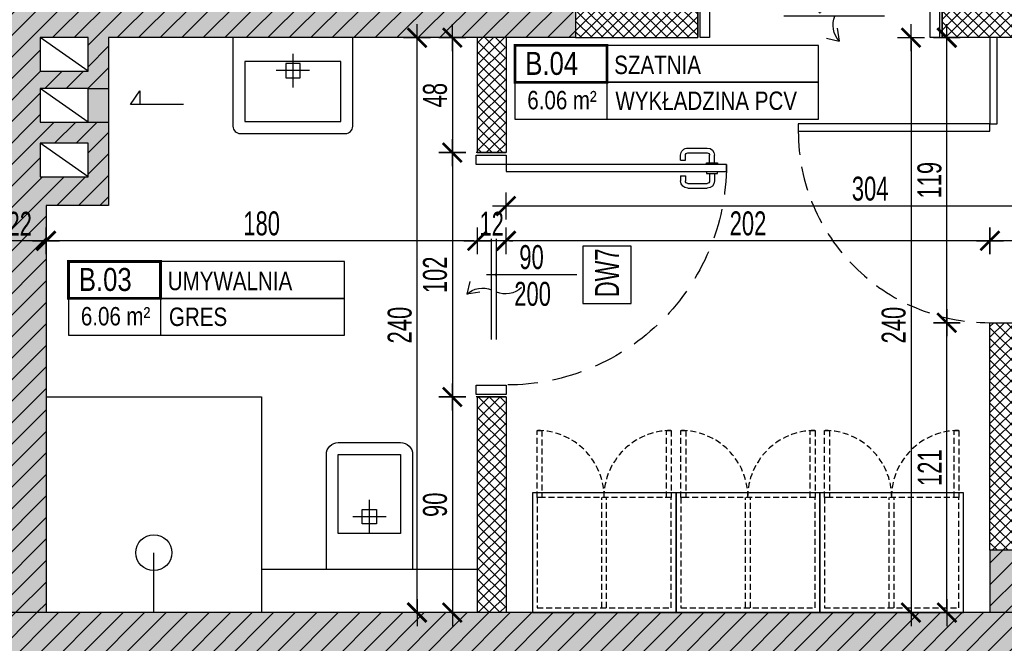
# Model space of a CAD drawing. Header units: millimetres. Extents: x 99331 to 130831, y -7610 to 25890.
# Tile 83 of 101: x 127002 to 127413, y 20776 to 21037. Entities that reach past the tile are written whole.
import ezdxf
from ezdxf.enums import TextEntityAlignment as Align

# ---------------------------------------------------------------- set-up
doc = ezdxf.new("R2010")
doc.units = ezdxf.units.MM
doc.linetypes.add('DASHED', pattern=[0.75, 0.5, -0.25])
doc.layers.get('DEFPOINTS').update_dxf_attribs({"lineweight": 9})
for name, color, linetype in [('_HSA_HATCH_WYPEŁNIENIA_PRZEGRÓD', 205, 'Continuous'), ('_HSA_OPIS', 43, 'Continuous'), ('_HSA_OPIS_STOLARKA_WEWNĘTRZNA', 43, 'Continuous'), ('_HSA_SANITARNE', 133, 'Continuous'), ('_HSA_STOLARKA_WEWNĘTRZNA', 132, 'Continuous'), ('_HSA_WIDOKOWE_CIENKIE', 8, 'Continuous'), ('_HSA_WYM_50', 141, 'Continuous'), ('_HSA_WYPOSAŻENIE', 193, 'Continuous'), ('_HSA_ŚCIANY_CIENKIE', 2, 'Continuous'), ('_HSA_ŚCIANY_DZIAŁOWE', 6, 'Continuous'), ('_HSA_ŚCIANY_KONSTRUKCYJNE', 3, 'Continuous'), ('_HSA_ŚCIANY_MUROWANE', 4, 'Continuous')]:
    doc.layers.add(name, color=color, linetype=linetype)
doc.layers.add('_HSA_OPIS_STOLARKA_ZEWNĘTRZNA_POMOC', color=7, linetype='Continuous', true_color=0x6cc7f4, plot=False)
doc.styles.add('Arial', font='Arial.ttf')
doc.styles.add('ARIAL_50', font='Arial Narrow.ttf', dxfattribs={"width": 0.8, "height": 10})
doc.dimstyles.new('WYM_WEWN_50', dxfattribs={"dimscale": 0.7, "dimtxt": 10, "dimasz": 2, "dimexe": 10, "dimexo": 0, "dimgap": 3, "dimtad": 1, "dimdec": 1, "dimrnd": 1e-05, "dimtxsty": 'ARIAL_50', "dimblk": 'Wym-03', "dimcen": 0, "dimdle": 10, "dimse1": 1, "dimse2": 1, "dimclrt": 256, "dimazin": 2, "dimtfac": 1, "dimtdec": 1, "dimtix": 1, "dimtmove": 2, "dimatfit": 0, "dimfxl": 1, "dimtolj": 1, "dimtzin": 0, "dimarcsym": 0})
pattern_1 = [(45, (40000, 0), (-2.24506403, 2.24506403), []), (135, (40000, 0), (-2.24506403, -2.24506403), [])]
pattern_2 = [(45, (40000, 0), (-4.49012806, 4.49012806), [])]

# ---------------------------------------------------------------- blocks, each defined once
blk = doc.blocks.new('*U96')
blk.add_line((1, 0.4), (1, -0.4))
at = {"const_width": 0.03}
blk.add_lwpolyline([(0, 0), (1, 0), (1, 0.4), (0, 0.4)], close=True, dxfattribs=at)
for points in [[(1, 0), (3.3, 0), (3.3, 0.4), (1, 0.4)], [(0, -0.4), (3.3, -0.4), (3.3, 0), (0, 0)]]:
    blk.add_lwpolyline(points, close=True)
at = {"style": 'Arial', "width": 0.8}
blk.add_attdef('NR', text='', height=0.25, dxfattribs=at).set_placement((0.4, 0.08), align=Align.CENTER)
for tag, p in [('NAZWA', (1.079, 0.089)), ('0000', (0.03, -0.291)), ('WYK', (1.092, -0.301))]:
    blk.add_attdef(tag, p, '', height=0.2, dxfattribs=at)
blk = doc.blocks.new('srol')
for p, q in [((0, -15), (0, -29)), ((-7, -22), (7, -22))]:
    blk.add_line(p, q)
blk.add_lwpolyline([(-18, -48), (-18, 0), (18, 0), (18, -48, -0.414214), (13, -53), (-13, -53, -0.414214)], format="xyb", close=True)
for points in [[(-13, -48), (-13, -15), (13, -15), (13, -48)], [(-3, -19), (3, -19), (3, -25), (-3, -25)]]:
    blk.add_lwpolyline(points, close=True)
blk = doc.blocks.new('*U53')
for p, q in [((93.27, 87), (90.17, 87)), ((93.27, 88.25), (94.07, 88.25)), ((93.27, 83.75), (93.27, 88.25)), ((97.8, 88.25), (97, 88.25)), ((97.8, 83.75), (97.8, 88.25)), ((97.8, 87), (100.9, 87)), ((87.17, 75.86), (87.17, 84)), ((89.17, 75.86), (89.17, 84)), ((93.27, 85), (90.17, 85)), ((94.07, 83.75), (93.27, 83.75)), ((97, 83.75), (97.8, 83.75)), ((97.8, 85), (100.9, 85)), ((101.9, 75.86), (101.9, 84)), ((103.9, 75.86), (103.9, 84)), ((92.27, 74.86), (90.17, 74.86)), ((92.27, 72.86), (92.27, 74.86)), ((98.8, 72.86), (98.8, 74.86)), ((98.8, 74.86), (100.9, 74.86)), ((92.27, 72.86), (90.17, 72.86)), ((98.8, 72.86), (100.9, 72.86)), ((90.07, 33), (90.07, 7)), ((94.07, 33), (90.07, 33)), ((94.07, 7), (90.07, 7)), ((24, -4), (66, -4)), ((24, -6), (66, -6)), ((43.73, -10.98), (42.87, -16.41)), ((48.23, -15.17), (42.87, -16.41))]:
    blk.add_line(p, q)
at = {"linetype": 'DASHED'}
blk.add_line((74.27, 0), (79.22, 4.95), dxfattribs=at)
for points in [[(97, 0), (94.07, 0), (94.07, 92), (97, 92)], [(1, 0), (1, -15), (5, -15), (5, 0)], [(97, 0), (97, -15), (101, -15), (101, 0)]]:
    blk.add_lwpolyline(points, close=True)
for points in [[(0, 0), (0, -15)], [(102, 0), (102, -15)]]:
    blk.add_lwpolyline(points)
at = {"linetype": 'DASHED', "ltscale": 25}
blk.add_arc((97, 0), 92, 90, 180, dxfattribs=at)
for centre, radius, start, end in [((90.17, 84), 3, 90, 180), ((100.9, 84), 3, 0, 90), ((90.17, 84), 1, 90, 180), ((100.9, 84), 1, 0, 90), ((90.17, 75.86), 3, 180, 270), ((90.17, 75.86), 1, 180, 270), ((100.9, 75.86), 3, 270, 0), ((100.9, 75.86), 1, 270, 0), ((52.84, -0.26), 9.79, 137.0478, 202.456), ((35.7, -9.74), 9.79, 317.0478, 22.456)]:
    blk.add_arc(centre, radius, start, end)
at = {"linetype": 'DASHED', "ltscale": 0.5}
blk.add_arc((94.27, 0), 20, 90, 180, dxfattribs=at)
at = {"layer": 'DEFPOINTS'}
for p, q in [((51, -3.75), (51, -4.89)), ((50.43, -4.32), (51.57, -4.32))]:
    blk.add_line(p, q, dxfattribs=at)
blk = doc.blocks.new('*U56')
for p, q in [((93.27, 87), (90.17, 87)), ((93.27, 88.25), (94.07, 88.25)), ((93.27, 83.75), (93.27, 88.25)), ((97.8, 88.25), (97, 88.25)), ((97.8, 83.75), (97.8, 88.25)), ((97.8, 87), (100.9, 87)), ((87.17, 75.86), (87.17, 84)), ((89.17, 75.86), (89.17, 84)), ((93.27, 85), (90.17, 85)), ((94.07, 83.75), (93.27, 83.75)), ((97, 83.75), (97.8, 83.75)), ((97.8, 85), (100.9, 85)), ((101.9, 75.86), (101.9, 84)), ((103.9, 75.86), (103.9, 84)), ((92.27, 74.86), (90.17, 74.86)), ((92.27, 72.86), (92.27, 74.86)), ((98.8, 72.86), (98.8, 74.86)), ((98.8, 74.86), (100.9, 74.86)), ((92.27, 72.86), (90.17, 72.86)), ((98.8, 72.86), (100.9, 72.86)), ((24, -4), (66, -4)), ((24, -6), (66, -6)), ((43.73, -10.98), (42.87, -16.41)), ((48.23, -15.17), (42.87, -16.41))]:
    blk.add_line(p, q)
for points in [[(97, 0), (94.07, 0), (94.07, 92), (97, 92)], [(1, 0), (1, -12.5), (5, -12.5), (5, 0)], [(97, 0), (97, -12.5), (101, -12.5), (101, 0)]]:
    blk.add_lwpolyline(points, close=True)
for points in [[(0, 0), (0, -12.5)], [(102, 0), (102, -12.5)]]:
    blk.add_lwpolyline(points)
at = {"linetype": 'DASHED', "ltscale": 25}
blk.add_arc((97, 0), 92, 90, 180, dxfattribs=at)
for centre, radius, start, end in [((90.17, 84), 3, 90, 180), ((100.9, 84), 3, 0, 90), ((90.17, 84), 1, 90, 180), ((100.9, 84), 1, 0, 90), ((90.17, 75.86), 3, 180, 270), ((90.17, 75.86), 1, 180, 270), ((100.9, 75.86), 3, 270, 0), ((100.9, 75.86), 1, 270, 0), ((52.84, -0.26), 9.79, 137.0478, 202.456), ((35.7, -9.74), 9.79, 317.0478, 22.456)]:
    blk.add_arc(centre, radius, start, end)
at = {"layer": 'DEFPOINTS'}
for p, q in [((51, -3.75), (51, -4.89)), ((50.43, -4.32), (51.57, -4.32))]:
    blk.add_line(p, q, dxfattribs=at)
blk = doc.blocks.new('*U7')
blk.add_line((1, 0.4), (1, -0.4))
at = {"const_width": 0.03}
blk.add_lwpolyline([(0, 0), (1, 0), (1, 0.4), (0, 0.4)], close=True, dxfattribs=at)
for points in [[(1, 0), (3, 0), (3, 0.4), (1, 0.4)], [(0, -0.4), (3, -0.4), (3, 0), (0, 0)]]:
    blk.add_lwpolyline(points, close=True)
at = {"style": 'Arial', "width": 0.8}
blk.add_attdef('NR', text='', height=0.25, dxfattribs=at).set_placement((0.4, 0.08), align=Align.CENTER)
for tag, p in [('NAZWA', (1.079, 0.089)), ('0000', (0.03, -0.291)), ('WYK', (1.092, -0.301))]:
    blk.add_attdef(tag, p, '', height=0.2, dxfattribs=at)
blk = doc.blocks.new('Wym-03')
for p, q in [((0, 4), (0, -4)), ((-4, 0), (4, 0))]:
    blk.add_line(p, q)
blk.add_lwpolyline([(-2.83, -2.83, 0.8, 0.8, 0), (2.83, 2.83, 0.05, 0.05, 0)], format="xyseb")
blk = doc.blocks.new('*D194')
at = {"layer": '_HSA_WYM_50', "color": 0, "lineweight": -2, "transparency": 16777216}
blk.add_line((127507.93, 20944.33), (127408.73, 20944.33), dxfattribs=at)
at = {"layer": 'DEFPOINTS', "color": 0, "transparency": 16777216}
for p in [(127407.33, 20944.33), (127407.33, 20910.14), (127509.33, 20910.14)]:
    blk.add_point(p, dxfattribs=at)
at = {"layer": '_HSA_WYM_50', "color": 0, "lineweight": -2, "transparency": 16777216, "xscale": 1.4, "yscale": 1.4, "zscale": 1.4, "rotation": 180}
blk.add_blockref('Wym-03', (127407.33, 20944.33), dxfattribs=at)
at = {"layer": '_HSA_WYM_50', "color": 0, "lineweight": -2, "transparency": 16777216, "xscale": 1.4, "yscale": 1.4, "zscale": 1.4}
blk.add_blockref('Wym-03', (127509.33, 20944.33), dxfattribs=at)
at = {"layer": '_HSA_WYM_50', "transparency": 16777216, "insert": (127458.33, 20951.54), "char_height": 10, "attachment_point": 5, "style": 'ARIAL_50'}
blk.add_mtext('\\A1;102', dxfattribs=at)
blk = doc.blocks.new('*D195')
at = {"layer": '_HSA_WYM_50', "color": 0, "lineweight": -2, "transparency": 16777216}
blk.add_line((127405.93, 20944.33), (127206.73, 20944.33), dxfattribs=at)
at = {"layer": 'DEFPOINTS', "color": 0, "transparency": 16777216}
for p in [(127205.33, 20981.14), (127205.33, 20944.33), (127407.33, 20910.14)]:
    blk.add_point(p, dxfattribs=at)
at = {"layer": '_HSA_WYM_50', "color": 0, "lineweight": -2, "transparency": 16777216, "xscale": 1.4, "yscale": 1.4, "zscale": 1.4, "rotation": 180}
blk.add_blockref('Wym-03', (127205.33, 20944.33), dxfattribs=at)
at = {"layer": '_HSA_WYM_50', "color": 0, "lineweight": -2, "transparency": 16777216, "xscale": 1.4, "yscale": 1.4, "zscale": 1.4}
blk.add_blockref('Wym-03', (127407.33, 20944.33), dxfattribs=at)
at = {"layer": '_HSA_WYM_50', "transparency": 16777216, "insert": (127306.33, 20951.54), "char_height": 10, "attachment_point": 5, "style": 'ARIAL_50'}
blk.add_mtext('\\A1;202', dxfattribs=at)
blk = doc.blocks.new('*D196')
at = {"layer": '_HSA_WYM_50', "color": 0, "lineweight": -2, "transparency": 16777216}
for p, q in [((127191.93, 20944.33), (127190.53, 20944.33)), ((127205.33, 20944.33), (127193.33, 20944.33)), ((127206.73, 20944.33), (127208.13, 20944.33))]:
    blk.add_line(p, q, dxfattribs=at)
at = {"layer": 'DEFPOINTS', "color": 0, "transparency": 16777216}
for p in [(127193.33, 20981.14), (127205.33, 20981.14), (127193.33, 20944.33)]:
    blk.add_point(p, dxfattribs=at)
at = {"layer": '_HSA_WYM_50', "color": 0, "lineweight": -2, "transparency": 16777216, "xscale": 1.4, "yscale": 1.4, "zscale": 1.4}
blk.add_blockref('Wym-03', (127193.33, 20944.33), dxfattribs=at)
at = {"layer": '_HSA_WYM_50', "color": 0, "lineweight": -2, "transparency": 16777216, "xscale": 1.4, "yscale": 1.4, "zscale": 1.4, "rotation": 180}
blk.add_blockref('Wym-03', (127205.33, 20944.33), dxfattribs=at)
at = {"layer": '_HSA_WYM_50', "transparency": 16777216, "insert": (127199.33, 20951.45), "char_height": 10, "attachment_point": 5, "style": 'ARIAL_50'}
blk.add_mtext('\\A1;12', dxfattribs=at)
blk = doc.blocks.new('*D197')
at = {"layer": '_HSA_WYM_50', "color": 0, "lineweight": -2, "transparency": 16777216}
blk.add_line((127191.93, 20944.33), (127014.73, 20944.33), dxfattribs=at)
at = {"layer": 'DEFPOINTS', "color": 0, "transparency": 16777216}
for p in [(127193.33, 20981.14), (127013.33, 20959.1), (127013.33, 20944.33)]:
    blk.add_point(p, dxfattribs=at)
at = {"layer": '_HSA_WYM_50', "color": 0, "lineweight": -2, "transparency": 16777216, "xscale": 1.4, "yscale": 1.4, "zscale": 1.4, "rotation": 180}
blk.add_blockref('Wym-03', (127013.33, 20944.33), dxfattribs=at)
at = {"layer": '_HSA_WYM_50', "color": 0, "lineweight": -2, "transparency": 16777216, "xscale": 1.4, "yscale": 1.4, "zscale": 1.4}
blk.add_blockref('Wym-03', (127193.33, 20944.33), dxfattribs=at)
at = {"layer": '_HSA_WYM_50', "transparency": 16777216, "insert": (127103.33, 20951.54), "char_height": 10, "attachment_point": 5, "style": 'ARIAL_50'}
blk.add_mtext('\\A1;180', dxfattribs=at)
blk = doc.blocks.new('*D198')
at = {"layer": '_HSA_WYM_50', "color": 0, "lineweight": -2, "transparency": 16777216}
blk.add_line((127011.93, 20944.33), (126992.73, 20944.33), dxfattribs=at)
at = {"layer": 'DEFPOINTS', "color": 0, "transparency": 16777216}
for p in [(127013.33, 20959.1), (126991.33, 20950.52), (126991.33, 20944.33)]:
    blk.add_point(p, dxfattribs=at)
at = {"layer": '_HSA_WYM_50', "color": 0, "lineweight": -2, "transparency": 16777216, "xscale": 1.4, "yscale": 1.4, "zscale": 1.4, "rotation": 180}
blk.add_blockref('Wym-03', (126991.33, 20944.33), dxfattribs=at)
at = {"layer": '_HSA_WYM_50', "color": 0, "lineweight": -2, "transparency": 16777216, "xscale": 1.4, "yscale": 1.4, "zscale": 1.4}
blk.add_blockref('Wym-03', (127013.33, 20944.33), dxfattribs=at)
at = {"layer": '_HSA_WYM_50', "transparency": 16777216, "insert": (127002.33, 20951.45), "char_height": 10, "attachment_point": 5, "style": 'ARIAL_50'}
blk.add_mtext('\\A1;22', dxfattribs=at)
blk = doc.blocks.new('*D201')
at = {"layer": '_HSA_WYM_50', "color": 0, "lineweight": -2, "transparency": 16777216}
blk.add_line((127182.92, 21027.74), (127182.92, 20982.54), dxfattribs=at)
at = {"layer": 'DEFPOINTS', "color": 0, "transparency": 16777216}
for p in [(127193.33, 21029.14), (127182.92, 20981.14), (127193.33, 20981.14)]:
    blk.add_point(p, dxfattribs=at)
at = {"layer": '_HSA_WYM_50', "color": 0, "lineweight": -2, "transparency": 16777216, "xscale": 1.4, "yscale": 1.4, "zscale": 1.4}
for p, rotation in [((127182.92, 21029.14), 90), ((127182.92, 20981.14), 270)]:
    blk.add_blockref('Wym-03', p, dxfattribs=dict(at, rotation=rotation))
at = {"layer": '_HSA_WYM_50', "transparency": 16777216, "insert": (127175.72, 21005.14), "char_height": 10, "attachment_point": 5, "rotation": 90, "style": 'ARIAL_50'}
blk.add_mtext('\\A1;48', dxfattribs=at)
blk = doc.blocks.new('*D202')
at = {"layer": '_HSA_WYM_50', "color": 0, "lineweight": -2, "transparency": 16777216}
blk.add_line((127182.92, 20979.74), (127182.92, 20880.54), dxfattribs=at)
at = {"layer": 'DEFPOINTS', "color": 0, "transparency": 16777216}
for p in [(127193.33, 20981.14), (127182.92, 20879.14), (127193.33, 20879.14)]:
    blk.add_point(p, dxfattribs=at)
at = {"layer": '_HSA_WYM_50', "color": 0, "lineweight": -2, "transparency": 16777216, "xscale": 1.4, "yscale": 1.4, "zscale": 1.4}
for p, rotation in [((127182.92, 20981.14), 90), ((127182.92, 20879.14), 270)]:
    blk.add_blockref('Wym-03', p, dxfattribs=dict(at, rotation=rotation))
at = {"layer": '_HSA_WYM_50', "transparency": 16777216, "insert": (127175.72, 20930.14), "char_height": 10, "attachment_point": 5, "rotation": 90, "style": 'ARIAL_50'}
blk.add_mtext('\\A1;102', dxfattribs=at)
blk = doc.blocks.new('*D203')
at = {"layer": '_HSA_WYM_50', "color": 0, "lineweight": -2, "transparency": 16777216}
blk.add_line((127182.92, 20877.74), (127182.92, 20790.54), dxfattribs=at)
at = {"layer": 'DEFPOINTS', "color": 0, "transparency": 16777216}
for p in [(127193.33, 20879.14), (127182.92, 20789.14), (127193.33, 20789.14)]:
    blk.add_point(p, dxfattribs=at)
at = {"layer": '_HSA_WYM_50', "color": 0, "lineweight": -2, "transparency": 16777216, "xscale": 1.4, "yscale": 1.4, "zscale": 1.4}
for p, rotation in [((127182.92, 20879.14), 90), ((127182.92, 20789.14), 270)]:
    blk.add_blockref('Wym-03', p, dxfattribs=dict(at, rotation=rotation))
at = {"layer": '_HSA_WYM_50', "transparency": 16777216, "insert": (127175.72, 20834.14), "char_height": 10, "attachment_point": 5, "rotation": 90, "style": 'ARIAL_50'}
blk.add_mtext('\\A1;90', dxfattribs=at)
blk = doc.blocks.new('*D117')
at = {"layer": '_HSA_WYM_50', "color": 0, "lineweight": -2, "transparency": 16777216}
blk.add_line((127168.19, 20790.54), (127168.19, 21027.74), dxfattribs=at)
at = {"layer": 'DEFPOINTS', "color": 0, "transparency": 16777216}
for p in [(127168.19, 21029.14), (127182.92, 21029.14), (127182.92, 20789.14)]:
    blk.add_point(p, dxfattribs=at)
at = {"layer": '_HSA_WYM_50', "color": 0, "lineweight": -2, "transparency": 16777216, "xscale": 1.4, "yscale": 1.4, "zscale": 1.4}
for p, rotation in [((127168.19, 21029.14), 90), ((127168.19, 20789.14), 270)]:
    blk.add_blockref('Wym-03', p, dxfattribs=dict(at, rotation=rotation))
at = {"layer": '_HSA_WYM_50', "transparency": 16777216, "insert": (127160.99, 20909.14), "char_height": 10, "attachment_point": 5, "rotation": 90, "style": 'ARIAL_50'}
blk.add_mtext('\\A1;240', dxfattribs=at)
blk = doc.blocks.new('*D204')
at = {"layer": '_HSA_WYM_50', "color": 0, "lineweight": -2, "transparency": 16777216}
blk.add_line((127389.33, 20790.54), (127389.33, 20908.74), dxfattribs=at)
at = {"layer": 'DEFPOINTS', "color": 0, "transparency": 16777216}
for p in [(127389.33, 20910.14), (127407.33, 20910.14), (127407.33, 20789.14)]:
    blk.add_point(p, dxfattribs=at)
at = {"layer": '_HSA_WYM_50', "color": 0, "lineweight": -2, "transparency": 16777216, "xscale": 1.4, "yscale": 1.4, "zscale": 1.4}
for p, rotation in [((127389.33, 20910.14), 90), ((127389.33, 20789.14), 270)]:
    blk.add_blockref('Wym-03', p, dxfattribs=dict(at, rotation=rotation))
at = {"layer": '_HSA_WYM_50', "transparency": 16777216, "insert": (127382.21, 20849.64), "char_height": 10, "attachment_point": 5, "rotation": 90, "style": 'ARIAL_50'}
blk.add_mtext('\\A1;121', dxfattribs=at)
blk = doc.blocks.new('*D118')
at = {"layer": '_HSA_WYM_50', "color": 0, "lineweight": -2, "transparency": 16777216}
blk.add_line((127389.33, 20911.54), (127389.33, 21027.74), dxfattribs=at)
at = {"layer": 'DEFPOINTS', "color": 0, "transparency": 16777216}
for p in [(127389.33, 21029.14), (127407.45, 21029.14), (127407.33, 20910.14)]:
    blk.add_point(p, dxfattribs=at)
at = {"layer": '_HSA_WYM_50', "color": 0, "lineweight": -2, "transparency": 16777216, "xscale": 1.4, "yscale": 1.4, "zscale": 1.4}
for p, rotation in [((127389.33, 21029.14), 90), ((127389.33, 20910.14), 270)]:
    blk.add_blockref('Wym-03', p, dxfattribs=dict(at, rotation=rotation))
at = {"layer": '_HSA_WYM_50', "transparency": 16777216, "insert": (127382.13, 20969.64), "char_height": 10, "attachment_point": 5, "rotation": 90, "style": 'ARIAL_50'}
blk.add_mtext('\\A1;119', dxfattribs=at)
blk = doc.blocks.new('*D205')
at = {"layer": '_HSA_WYM_50', "color": 0, "lineweight": -2, "transparency": 16777216}
blk.add_line((127374.38, 21027.74), (127374.38, 20790.54), dxfattribs=at)
at = {"layer": 'DEFPOINTS', "color": 0, "transparency": 16777216}
for p in [(127407.33, 21029.14), (127374.38, 20789.14), (127407.33, 20789.14)]:
    blk.add_point(p, dxfattribs=at)
at = {"layer": '_HSA_WYM_50', "color": 0, "lineweight": -2, "transparency": 16777216, "xscale": 1.4, "yscale": 1.4, "zscale": 1.4}
for p, rotation in [((127374.38, 21029.14), 90), ((127374.38, 20789.14), 270)]:
    blk.add_blockref('Wym-03', p, dxfattribs=dict(at, rotation=rotation))
at = {"layer": '_HSA_WYM_50', "transparency": 16777216, "insert": (127367.17, 20909.14), "char_height": 10, "attachment_point": 5, "rotation": 90, "style": 'ARIAL_50'}
blk.add_mtext('\\A1;240', dxfattribs=at)
blk = doc.blocks.new('*D119')
at = {"layer": '_HSA_WYM_50', "color": 0, "lineweight": -2, "transparency": 16777216}
blk.add_line((127507.93, 20958.85), (127206.73, 20958.85), dxfattribs=at)
at = {"layer": 'DEFPOINTS', "color": 0, "transparency": 16777216}
for p in [(127205.33, 20958.85), (127205.33, 20944.33), (127509.33, 20944.33)]:
    blk.add_point(p, dxfattribs=at)
at = {"layer": '_HSA_WYM_50', "color": 0, "lineweight": -2, "transparency": 16777216, "xscale": 1.4, "yscale": 1.4, "zscale": 1.4, "rotation": 180}
blk.add_blockref('Wym-03', (127205.33, 20958.85), dxfattribs=at)
at = {"layer": '_HSA_WYM_50', "color": 0, "lineweight": -2, "transparency": 16777216, "xscale": 1.4, "yscale": 1.4, "zscale": 1.4}
blk.add_blockref('Wym-03', (127509.33, 20958.85), dxfattribs=at)
at = {"layer": '_HSA_WYM_50', "transparency": 16777216, "insert": (127357.33, 20966.06), "char_height": 10, "attachment_point": 5, "style": 'ARIAL_50'}
blk.add_mtext('\\A1;304', dxfattribs=at)

msp = doc.modelspace()

# ---------------------------------------------------------------- hatches: boundary and pattern name
at = {"layer": '_HSA_HATCH_WYPEŁNIENIA_PRZEGRÓD', "true_color": 0x969696}
h = msp.add_hatch(color=252, dxfattribs=at)
h.paths.add_polyline_path([(126804.33, 21044.14), (126792.33, 21044.14), (126792.33, 21112.41), (126739.33, 21112.41), (126739.33, 21015.53), (126754.33, 21015.53), (126754.33, 21010.53), (126792.33, 21010.53), (126792.33, 21029.14), (126804.33, 21029.14)])
h.paths.add_polyline_path([(127030.86, 21029.14), (127030.86, 21015.14), (127010.86, 21015.14), (127010.86, 21029.14)], flags=16)
h.paths.add_polyline_path([(127030.86, 21007.91), (127030.86, 20993.91), (127010.86, 20993.91), (127010.86, 21007.91)], flags=16)
h.paths.add_polyline_path([(127030.86, 20985.05), (127030.83, 20971.05), (127010.83, 20971.05), (127010.86, 20985.05)], flags=16)
h.paths.add_polyline_path([(127419.33, 20815.14), (127407.33, 20815.14), (127407.33, 20789.14), (127419.33, 20789.14)])
h.paths.add_polyline_path([(126954.33, 21044.14), (126954.33, 21029.14), (126991.33, 21029.14), (126991.33, 20789.14), (127013.33, 20789.14), (127013.33, 20959.1), (127039.39, 20959.1), (127039.39, 21029.14), (127234.39, 21029.14), (127234.39, 21044.14)])
h.paths.add_polyline_path([(127706.81, 20915.14), (127691.81, 20915.14), (127691.81, 20853.14), (127706.81, 20853.14)])
h.paths.add_polyline_path([(127691.81, 21007.14), (127706.81, 21007.14), (127706.81, 21113.14), (127691.81, 21113.14), (127691.81, 21044.14), (127444.33, 21044.14), (127444.33, 21029.14), (127691.81, 21029.14)])
h.paths.add_polyline_path([(127706.81, 20619.14), (127691.81, 20619.14), (127691.81, 20543.14), (127419.33, 20543.14), (127419.33, 20531.14), (127691.81, 20531.14), (127691.81, 20052.14), (127706.81, 20052.14)])
h.paths.add_polyline_path([(127691.81, 20721.14), (127706.81, 20721.14), (127706.81, 20751.14), (127691.81, 20751.14)])
at = {"layer": '_HSA_HATCH_WYPEŁNIENIA_PRZEGRÓD'}
h = msp.add_hatch(dxfattribs=at)
h.set_pattern_fill('ANSI31', color=256, scale=2, style=0)
h.set_pattern_definition(pattern_2)
h.paths.add_polyline_path([(127234.39, 21044.14), (126954.33, 21044.14), (126954.33, 21029.14), (126956.33, 21029.14), (126991.33, 21029.14), (126991.33, 20789.14), (127013.33, 20789.14), (127013.33, 20959.1), (127039.39, 20959.1), (127039.39, 20993.91), (127030.86, 20993.91), (127010.86, 20993.91), (127010.86, 21007.91), (127030.86, 21007.91), (127039.39, 21007.91), (127039.39, 21029.14), (127234.39, 21029.14)])
h.paths.add_polyline_path([(127030.86, 21029.14), (127030.86, 21015.14), (127010.86, 21015.14), (127010.86, 21029.14)], flags=16)
h.paths.add_polyline_path([(127030.86, 20985.05), (127030.86, 20971.05), (127010.86, 20971.05), (127010.86, 20985.05)], flags=16)
h = msp.add_hatch(dxfattribs=at)
h.set_pattern_fill('ANSI37', color=256)
h.set_pattern_definition(pattern_1)
h.paths.add_polyline_path([(127691.81, 20748.14), (127419.33, 20748.14), (127419.33, 20736.14), (127691.81, 20736.14)])
h.paths.add_polyline_path([(127691.81, 20910.14), (127407.33, 20910.14), (127407.33, 20815.14), (127419.33, 20815.14), (127419.33, 20898.14), (127691.81, 20898.14)])
h.paths.add_polyline_path([(127521.33, 21029.14), (127509.33, 21029.14), (127509.33, 20910.14), (127521.33, 20910.14)])
h.paths.add_polyline_path([(127444.33, 21044.14), (127387.33, 21044.14), (127387.33, 21034.14), (127387.33, 21029.14), (127444.33, 21029.14)])
h.paths.add_polyline_path([(127205.33, 20879.14), (127195.33, 20879.14), (127193.33, 20879.14), (127193.33, 20789.14), (127205.33, 20789.14)])
h.paths.add_polyline_path([(127205.33, 21029.14), (127193.33, 21029.14), (127193.33, 20981.14), (127205.33, 20981.14)])
h = msp.add_hatch(dxfattribs=at)
h.set_pattern_fill('ANSI37', color=256)
h.set_pattern_definition(pattern_1)
h.paths.add_polyline_path([(127285.33, 21044.14), (127234.39, 21044.14), (127234.39, 21029.14), (127285.33, 21029.14)])
at = {"layer": '_HSA_HATCH_WYPEŁNIENIA_PRZEGRÓD', "true_color": 0x969696}
h = msp.add_hatch(color=252, dxfattribs=at)
h.paths.add_polyline_path([(127688.81, 19891.42), (127713.81, 19891.42), (127713.81, 19896.42), (127688.81, 19896.42)])
h.paths.add_polyline_path([(127394.33, 20526.14), (127419.33, 20526.14), (127419.33, 20789.14), (126792.33, 20789.14), (126792.33, 20892.53), (126754.33, 20892.53), (126754.33, 20887.53), (126739.33, 20887.53), (126739.33, 20759.14), (126792.33, 20759.14), (126792.33, 20764.14), (127394.33, 20764.14)])
at = {"layer": '_HSA_HATCH_WYPEŁNIENIA_PRZEGRÓD'}
h = msp.add_hatch(dxfattribs=at)
h.set_pattern_fill('ANSI31', color=256, scale=2, style=0)
h.set_pattern_definition(pattern_2)
h.paths.add_polyline_path([(127706.81, 20619.14), (127691.81, 20619.14), (127691.81, 20543.14), (127419.33, 20543.14), (127419.33, 20789.14), (126792.33, 20789.14), (126792.33, 20892.53), (126754.33, 20892.53), (126754.33, 20759.14), (126792.33, 20759.14), (126792.33, 20764.14), (127394.33, 20764.14), (127394.33, 20526.14), (127419.33, 20526.14), (127419.33, 20531.14), (127691.81, 20531.14), (127691.81, 20052.14), (127706.81, 20052.14)])
h = msp.add_hatch(dxfattribs=at)
h.set_pattern_fill('ANSI31', color=256, scale=2, style=0)
h.set_pattern_definition(pattern_2)
h.paths.add_polyline_path([(127419.33, 20815.14), (127407.33, 20815.14), (127407.33, 20789.14), (127419.33, 20789.14)])

# ---------------------------------------------------------------- linework, layer by layer
at = {"layer": '_HSA_OPIS_STOLARKA_WEWNĘTRZNA'}
msp.add_line((127234.88, 20930.14), (127197.14, 20930.14), dxfattribs=at)
at = {"layer": '_HSA_OPIS_STOLARKA_ZEWNĘTRZNA_POMOC', "flags": 128}
msp.add_lwpolyline([(127237.38, 20942.1), (127237.38, 20918.18), (127257.58, 20918.18), (127257.58, 20942.1)], close=True, dxfattribs=at)
at = {"layer": '_HSA_SANITARNE', "ltscale": 2}
for p, q in [((127116.36, 21022.39), (127116.36, 21008.39)), ((127123.36, 21015.39), (127109.36, 21015.39)), ((127013.33, 20879.14), (127103.33, 20879.14)), ((127103.33, 20879.14), (127103.33, 20789.14))]:
    msp.add_line(p, q, dxfattribs=at)
msp.add_lwpolyline([(127091.36, 21029.14), (127091.36, 20992.14, 0.414214), (127094.36, 20989.14), (127138.36, 20989.14, 0.414214), (127141.36, 20992.14), (127141.36, 21029.14), (127091.36, 21029.14)], format="xyb", dxfattribs=at)
for points in [[(127136.36, 21019.14), (127096.36, 21019.14), (127096.36, 20994.14), (127136.36, 20994.14)], [(127119.36, 21018.39), (127113.36, 21018.39), (127113.36, 21012.39), (127119.36, 21012.39)]]:
    msp.add_lwpolyline(points, close=True, dxfattribs=at)
for points in [[(127058.33, 20789.14), (127058.33, 20814.14)], [(127193.33, 20807.14), (127103.33, 20807.14)]]:
    msp.add_lwpolyline(points, dxfattribs=at)
msp.add_circle((127058.33, 20814.14), 7.5, dxfattribs=at)
at = {"layer": '_HSA_WIDOKOWE_CIENKIE'}
msp.add_line((127039.39, 21007.91), (127039.39, 20993.91), dxfattribs=at)
at = {"layer": '_HSA_WYPOSAŻENIE', "linetype": 'DASHED', "ltscale": 5}
for points in [[(127218.33, 20837.14), (127218.33, 20865.14), (127220.33, 20865.14), (127220.33, 20837.14)], [(127272.33, 20837.14), (127272.33, 20865.14), (127274.33, 20865.14), (127274.33, 20837.14)], [(127278.33, 20837.14), (127278.33, 20865.14), (127280.33, 20865.14), (127280.33, 20837.14)], [(127332.33, 20837.14), (127332.33, 20865.14), (127334.33, 20865.14), (127334.33, 20837.14)], [(127338.33, 20837.14), (127338.33, 20865.14), (127340.33, 20865.14), (127340.33, 20837.14)], [(127392.33, 20837.14), (127392.33, 20865.14), (127394.33, 20865.14), (127394.33, 20837.14)], [(127218.33, 20791.14), (127274.33, 20791.14), (127274.33, 20837.14), (127218.33, 20837.14)], [(127278.33, 20791.14), (127334.33, 20791.14), (127334.33, 20837.14), (127278.33, 20837.14)], [(127338.33, 20791.14), (127394.33, 20791.14), (127394.33, 20837.14), (127338.33, 20837.14)]]:
    msp.add_lwpolyline(points, close=True, dxfattribs=at)
at = {"layer": '_HSA_WYPOSAŻENIE'}
for points in [[(127216.33, 20789.14), (127276.33, 20789.14), (127276.33, 20839.14), (127216.33, 20839.14)], [(127276.33, 20789.14), (127336.33, 20789.14), (127336.33, 20839.14), (127276.33, 20839.14)], [(127336.33, 20789.14), (127396.33, 20789.14), (127396.33, 20839.14), (127336.33, 20839.14)]]:
    msp.add_lwpolyline(points, close=True, dxfattribs=at)
at = {"layer": '_HSA_WYPOSAŻENIE', "linetype": 'DASHED', "ltscale": 5}
for points in [[(127245.33, 20791.14), (127245.33, 20837.14)], [(127247.33, 20791.14), (127247.33, 20837.14)], [(127305.33, 20791.14), (127305.33, 20837.14)], [(127307.33, 20791.14), (127307.33, 20837.14)], [(127365.33, 20791.14), (127365.33, 20837.14)], [(127367.33, 20791.14), (127367.33, 20837.14)]]:
    msp.add_lwpolyline(points, dxfattribs=at)
for centre, start, end in [((127218.33, 20837.14), 0, 90), ((127274.18, 20837.14), 90, 180), ((127278.33, 20837.14), 0, 90), ((127334.18, 20837.14), 90, 180), ((127338.33, 20837.14), 0, 90), ((127394.18, 20837.14), 90, 180)]:
    msp.add_arc(centre, 28, start, end, dxfattribs=at)
at = {"layer": '_HSA_ŚCIANY_CIENKIE'}
msp.add_lwpolyline([(127407.33, 21029.14), (127407.33, 20993.14), (127410.33, 20993.14), (127410.33, 21029.14)], dxfattribs=at)
msp.add_lwpolyline([(127407.33, 20993.14), (127327.33, 20993.14), (127327.33, 20990.14), (127407.33, 20990.14)], close=True, dxfattribs=at)
at = {"layer": '_HSA_ŚCIANY_CIENKIE', "linetype": 'DASHED', "ltscale": 20}
msp.add_arc((127407.33, 20990.14), 80, 180, 270, dxfattribs=at)
at = {"layer": '_HSA_ŚCIANY_DZIAŁOWE'}
for p, q in [((127030.86, 21015.14), (127010.86, 21029.14)), ((127234.39, 21029.14), (127039.39, 21029.14)), ((127039.39, 21029.14), (127039.39, 21007.91)), ((127030.86, 20993.91), (127010.86, 21007.91)), ((127039.39, 20993.91), (127039.39, 20959.1)), ((127030.86, 20971.05), (127010.86, 20985.05)), ((127013.33, 20959.1), (127013.33, 20789.14)), ((127039.39, 20959.1), (127013.33, 20959.1)), ((127419.33, 20815.14), (127407.33, 20815.14)), ((127407.33, 20815.14), (127407.33, 20789.14))]:
    msp.add_line(p, q, dxfattribs=at)
for points in [[(127234.39, 21044.14), (127234.39, 21029.14)], [(127030.86, 21007.91), (127039.39, 21007.91)], [(127070.65, 21001.22), (127048.58, 21001.22), (127052.49, 21006.95), (127052.49, 21001.22)], [(127070.65, 21001.22), (127048.58, 21001.22), (127052.49, 21006.95), (127052.49, 21001.22)], [(127030.86, 20993.91), (127039.39, 20993.91)]]:
    msp.add_lwpolyline(points, dxfattribs=at)
for points in [[(127010.86, 21015.14), (127030.86, 21015.14), (127030.86, 21029.14), (127010.86, 21029.14)], [(127010.86, 20993.91), (127030.86, 20993.91), (127030.86, 21007.91), (127010.86, 21007.91)], [(127010.86, 20971.05), (127030.86, 20971.05), (127030.86, 20985.05), (127010.86, 20985.05)]]:
    msp.add_lwpolyline(points, close=True, dxfattribs=at)
at = {"layer": '_HSA_ŚCIANY_KONSTRUKCYJNE'}
for p, q in [((127193.33, 21029.14), (127193.33, 20981.14)), ((127205.33, 21029.14), (127205.33, 20981.14)), ((127234.39, 21029.14), (127285.33, 21029.14)), ((127193.33, 20879.14), (127193.33, 20789.14)), ((127205.33, 20879.14), (127205.33, 20789.14))]:
    msp.add_line(p, q, dxfattribs=at)
for points in [[(127285.33, 21029.14), (127285.33, 21044.14)], [(127193.33, 20981.14), (127205.33, 20981.14)], [(127407.33, 20815.14), (127407.33, 20910.14), (127509.33, 20910.14)], [(127193.33, 20879.14), (127205.33, 20879.14)]]:
    msp.add_lwpolyline(points, dxfattribs=at)
msp.add_lwpolyline([(127444.33, 21029.14), (127387.33, 21029.14), (127387.33, 21044.14), (127444.33, 21044.14)], close=True, dxfattribs=at)
at = {"layer": '_HSA_ŚCIANY_MUROWANE'}
msp.add_line((127419.33, 20789.14), (126792.33, 20789.14), dxfattribs=at)

# ---------------------------------------------------------------- block references
at = {"layer": '_HSA_OPIS'}
ref = msp.add_blockref('*U96', (127209.04, 21010.53), dxfattribs=dict(at, xscale=38.4, yscale=38.4, zscale=38.4))
ref.add_attrib('NR', 'B.04', dxfattribs={"layer": '0', "height": 9.6, "style": 'Arial', "width": 0.8}).set_placement((127224.4, 21013.6), align=Align.CENTER)
ref.add_attrib('NAZWA', 'SZATNIA', (127250.48, 21013.94), dxfattribs={"layer": '0', "height": 7.68, "style": 'Arial', "width": 0.8})
ref.add_attrib('POW', '6.06', dxfattribs={"layer": '0', "height": 7.68, "style": 'Arial', "width": 0.8}).set_placement((127230.91, 20999.23), align=Align.RIGHT)
ref.add_attrib('M2', 'm²', dxfattribs={"layer": '0', "height": 7.68, "style": 'Arial', "width": 0.8}).set_placement((127243.2, 20999.23), align=Align.RIGHT)
ref.add_attrib('WYK', 'WYKŁADZINA PCV', (127250.98, 20998.98), dxfattribs={"layer": '0', "height": 7.68, "style": 'Arial', "width": 0.8})
ref = msp.add_blockref('*U7', (127022.69, 20920.32), dxfattribs=dict(at, xscale=38.4, yscale=38.4, zscale=38.4))
ref.add_attrib('NR', 'B.03', dxfattribs={"layer": '0', "height": 9.6, "style": 'Arial', "width": 0.8}).set_placement((127038.05, 20923.4), align=Align.CENTER)
ref.add_attrib('NAZWA', 'UMYWALNIA', (127064.13, 20923.73), dxfattribs={"layer": '0', "height": 7.68, "style": 'Arial', "width": 0.8})
ref.add_attrib('POW', '6.06', dxfattribs={"layer": '0', "height": 7.68, "style": 'Arial', "width": 0.8}).set_placement((127044.56, 20909.02), align=Align.RIGHT)
ref.add_attrib('M2', 'm²', dxfattribs={"layer": '0', "height": 7.68, "style": 'Arial', "width": 0.8}).set_placement((127056.85, 20909.02), align=Align.RIGHT)
ref.add_attrib('WYK', 'GRES', (127064.63, 20908.78), dxfattribs={"layer": '0', "height": 7.68, "style": 'Arial', "width": 0.8})
at = {"layer": '_HSA_SANITARNE', "ltscale": 2, "rotation": 180}
msp.add_blockref('srol', (127148.33, 20807.14), dxfattribs=at)
at = {"layer": '_HSA_STOLARKA_WEWNĘTRZNA', "xscale": -1}
msp.add_blockref('*U53', (127387.33, 21044.14), dxfattribs=at)
at = {"layer": '_HSA_STOLARKA_WEWNĘTRZNA', "xscale": -1, "rotation": 270}
msp.add_blockref('*U56', (127205.33, 20879.14), dxfattribs=at)

# ---------------------------------------------------------------- texts
at = {"layer": '_HSA_OPIS_STOLARKA_WEWNĘTRZNA', "char_height": 10, "width": 38.481, "attachment_point": 1, "style": 'ARIAL_50'}
for s, insert in [('90', (127210.89, 20942.54)), ('200', (127208.78, 20927.2))]:
    msp.add_mtext(s, dxfattribs=dict(at, insert=insert))
at = {"layer": '_HSA_OPIS_STOLARKA_ZEWNĘTRZNA_POMOC', "insert": (127242.51, 20920.79), "char_height": 10, "width": 19.3387, "attachment_point": 1, "rotation": 90, "style": 'ARIAL_50'}
msp.add_mtext('DW7', dxfattribs=at)

# ---------------------------------------------------------------- dimensions: what is measured, and where the dimension line sits
at = {"layer": '_HSA_WYM_50'}
for p1, p2, distance, picture, middle in [((127182.92, 20789.14), (127182.92, 21029.14), 14.73, '*D117', (127160.99, 20909.14)), ((127193.33, 21029.14), (127193.33, 20981.14), -10.4, '*D201', (127175.72, 21005.14)), ((127407.33, 21029.14), (127407.33, 20789.14), -32.95, '*D205', (127367.17, 20909.14)), ((127509.33, 20944.33), (127205.33, 20944.33), -14.52, '*D119', (127357.33, 20966.06)), ((127509.33, 20910.14), (127407.33, 20910.14), -34.19, '*D194', (127458.33, 20951.54)), ((127407.33, 20789.14), (127407.33, 20910.14), 17.99, '*D204', (127382.21, 20849.64))]:
    dim = msp.add_aligned_dim(p1=p1, p2=p2, distance=distance, dimstyle='WYM_WEWN_50', override={"dimrnd": 0.5}, dxfattribs=at)
    dim.commit()
    dim.dimension.update_dxf_attribs({"geometry": picture, "text_midpoint": middle})
for base, p1, p2, angle, picture, middle in [((127389.33, 21029.14), (127407.33, 20910.14), (127407.45, 21029.14), 270, '*D118', (127382.13, 20969.64)), ((127182.92, 20879.14), (127193.33, 20981.14), (127193.33, 20879.14), 90, '*D202', (127175.72, 20930.14)), ((127182.92, 20789.14), (127193.33, 20879.14), (127193.33, 20789.14), 90, '*D203', (127175.72, 20834.14))]:
    dim = msp.add_linear_dim(base=base, p1=p1, p2=p2, angle=angle, dimstyle='WYM_WEWN_50', override={"dimrnd": 0.5}, dxfattribs=at)
    dim.commit()
    dim.dimension.update_dxf_attribs({"geometry": picture, "text_midpoint": middle})
for base, p1, p2, picture, middle in [((127013.33, 20944.33), (127193.33, 20981.14), (127013.33, 20959.1), '*D197', (127103.33, 20951.54)), ((127193.33, 20944.33), (127205.33, 20981.14), (127193.33, 20981.14), '*D196', (127199.33, 20951.45)), ((127205.33, 20944.33), (127407.33, 20910.14), (127205.33, 20981.14), '*D195', (127306.33, 20951.54)), ((126991.33, 20944.33), (127013.33, 20959.1), (126991.33, 20950.52), '*D198', (127002.33, 20951.45))]:
    dim = msp.add_linear_dim(base=base, p1=p1, p2=p2, dimstyle='WYM_WEWN_50', override={"dimrnd": 0.5}, dxfattribs=at)
    dim.commit()
    dim.dimension.update_dxf_attribs({"geometry": picture, "text_midpoint": middle})

doc.saveas('drawing.dxf')
